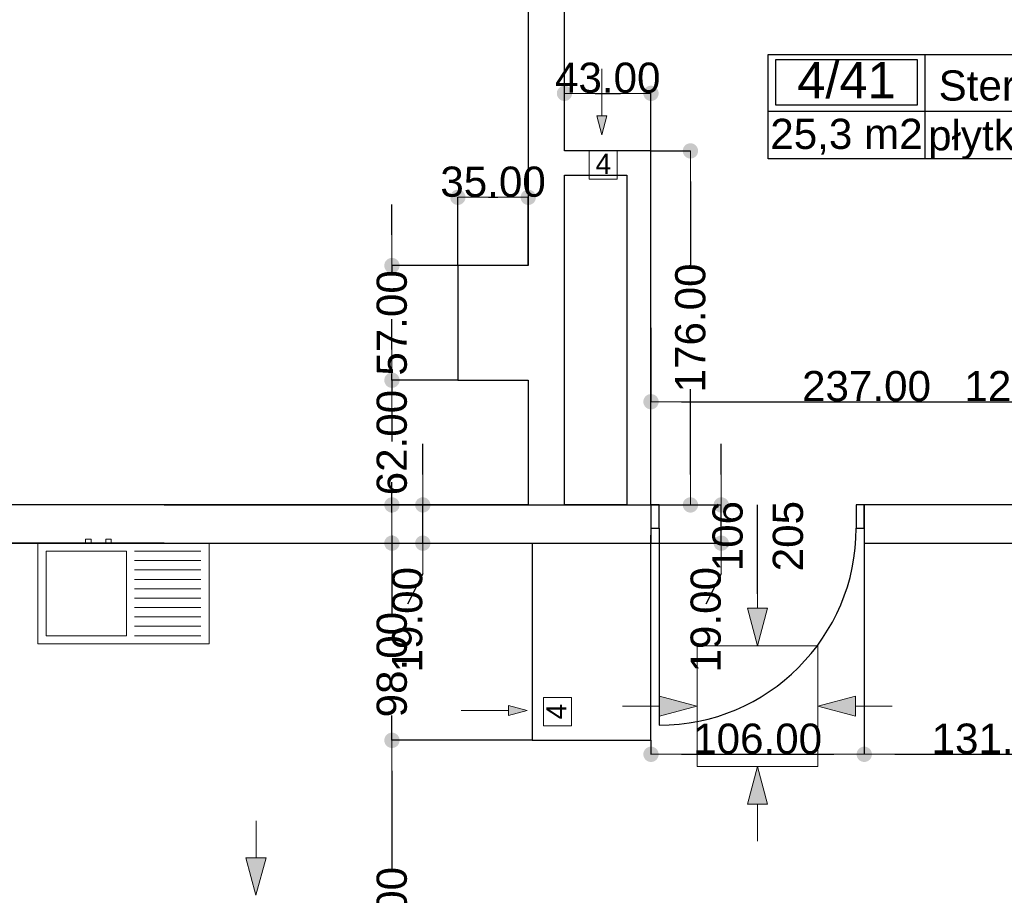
# Model space of a CAD drawing. Header units: millimetres. Extents: x -175445 to -20415, y -559200 to 231527.
# Tile 90 of 256: x -121326 to -116432, y -177681 to -173328. Entities that reach past the tile are written whole.
import ezdxf
from ezdxf.enums import TextEntityAlignment as Align

# ---------------------------------------------------------------- set-up
doc = ezdxf.new("R2010")
doc.units = ezdxf.units.MM
doc.header["$MEASUREMENT"] = 0
for name, color, linetype in [('Drzwi', 7, 'Continuous'), ('Linia', 7, 'Continuous'), ('Obiekt', 7, 'Continuous'), ('Strefa', 9, 'Continuous'), ('Słup', 7, 'Continuous'), ('Tekst', 7, 'Continuous'), ('Wymiary', 9, 'Continuous'), ('Ściana', 7, 'Continuous')]:
    doc.layers.add(name, color=color, linetype=linetype)
doc.styles.add('Arial', font='txt')
doc.dimstyles.new('GENERATED_STYLE__1', dxfattribs={"dimtxt": 150, "dimasz": 152, "dimexe": 0.18, "dimexo": 0, "dimgap": 0.09, "dimtad": 1, "dimtih": 1, "dimtoh": 1, "dimlfac": 0.1, "dimzin": 0, "dimdsep": 46, "dimtxsty": 'Arial', "dimblk": 'ARROWHEAD_11', "dimblk1": 'ARROWHEAD_11', "dimblk2": 'ARROWHEAD_11', "dimcen": 0.09, "dimclrd": 256, "dimclre": 256, "dimclrt": 256, "dimazin": 0, "dimtfac": 1, "dimtdec": 4, "dimtmove": 0, "dimatfit": 3, "dimfxl": 1, "dimtolj": 1, "dimtzin": 0, "dimarcsym": 0})
doc.dimstyles.new('GENERATED_STYLE__2', dxfattribs={"dimtxt": 150, "dimasz": 152, "dimexe": 0.18, "dimexo": 0, "dimgap": 0.09, "dimtad": 1, "dimlfac": 0.1, "dimzin": 0, "dimdsep": 46, "dimtxsty": 'Arial', "dimblk": 'ARROWHEAD_11', "dimblk1": 'ARROWHEAD_11', "dimblk2": 'ARROWHEAD_11', "dimcen": 0.09, "dimclrd": 256, "dimclre": 256, "dimclrt": 256, "dimazin": 0, "dimtfac": 1, "dimtdec": 4, "dimtmove": 0, "dimatfit": 3, "dimfxl": 1, "dimtolj": 1, "dimtzin": 0, "dimarcsym": 0})

# ---------------------------------------------------------------- blocks, each defined once
blk = doc.blocks.new('Sterylizacja_4_41_41', base_point=(-116826.9, 21586.1))
at = {"layer": 'Strefa'}
for p, q in [((-117605.9, 21869), (-115618.7, 21869)), ((-117605.9, 21350.4), (-117605.9, 21869)), ((-117567, 21843.1), (-116865.8, 21843.1)), ((-117567, 21616.8), (-117567, 21843.1)), ((-116865.8, 21843.1), (-116865.8, 21616.8)), ((-116826.9, 21869), (-116826.9, 21350.4)), ((-115618.7, 21869), (-115618.7, 21350.4)), ((-117605.9, 21586.1), (-115618.7, 21586.1)), ((-116865.8, 21616.8), (-117567, 21616.8)), ((-115618.7, 21350.4), (-117605.9, 21350.4))]:
    blk.add_line(p, q, dxfattribs=at)
at = {"layer": 'Strefa', "style": 'Arial'}
for tag, height, p in [('ROOM_NUMBER', 180, (-117216.4, 21741.1)), ('ROOM_NAME', 150, (-116222.8, 21714.5)), ('ROOM_CALC_AREA', 150, (-117216.4, 21474.1)), ('floor_f', 150, (-116222.8, 21467))]:
    blk.add_attdef(tag, text='', height=height, dxfattribs=at).set_placement(p, align=Align.MIDDLE_CENTER)
blk = doc.blocks.new('ARROWHEAD_11')
at = {"color": 0, "linetype": 'Continuous', "lineweight": 0}
blk.add_line((0, 0), (-1, 0), dxfattribs=at)
at = {"color": 0, "linetype": 'Continuous', "lineweight": 0, "const_width": 0.25, "flags": 128}
blk.add_lwpolyline([(-0.125, 0, 1), (0.125, 0, 1)], format="xyb", close=True, dxfattribs=at)
blk = doc.blocks.new('*D1526')
at = {"layer": 'Defpoints', "color": 0}
for p in [(-117128, -175930.6), (-118188, -176910.6), (-117128, -176980.2)]:
    blk.add_point(p, dxfattribs=at)
at = {"layer": 'Wymiary', "lineweight": -2}
for p, q in [((-117128, -175930.6), (-117128, -176980.4)), ((-118188, -176910.6), (-118188, -176980.4)), ((-118036, -176980.2), (-117280, -176980.2))]:
    blk.add_line(p, q, dxfattribs=at)
at = {"layer": 'Wymiary', "lineweight": -2, "xscale": 152, "yscale": 152, "zscale": 152, "rotation": 180}
blk.add_blockref('ARROWHEAD_11', (-118188, -176980.2), dxfattribs=at)
at = {"layer": 'Wymiary', "lineweight": -2, "xscale": 152, "yscale": 152, "zscale": 152}
blk.add_blockref('ARROWHEAD_11', (-117128, -176980.2), dxfattribs=at)
at = {"layer": 'Wymiary', "lineweight": 13, "insert": (-117658, -176903.6), "char_height": 150, "attachment_point": 5, "style": 'Arial'}
blk.add_mtext('\\A1;106.00', dxfattribs=at)
blk = doc.blocks.new('*D1527')
at = {"layer": 'Defpoints', "color": 0}
for p in [(-117128, -175930.6), (-115818, -175930.6), (-115818, -176980.2)]:
    blk.add_point(p, dxfattribs=at)
at = {"layer": 'Wymiary', "lineweight": -2}
for p, q in [((-117128, -175930.6), (-117128, -176980.4)), ((-115818, -175930.6), (-115818, -176980.4)), ((-116976, -176980.2), (-115970, -176980.2))]:
    blk.add_line(p, q, dxfattribs=at)
at = {"layer": 'Wymiary', "lineweight": -2, "xscale": 152, "yscale": 152, "zscale": 152, "rotation": 180}
blk.add_blockref('ARROWHEAD_11', (-117128, -176980.2), dxfattribs=at)
at = {"layer": 'Wymiary', "lineweight": -2, "xscale": 152, "yscale": 152, "zscale": 152}
blk.add_blockref('ARROWHEAD_11', (-115818, -176980.2), dxfattribs=at)
at = {"layer": 'Wymiary', "lineweight": 13, "insert": (-116473, -176903.5), "char_height": 150, "attachment_point": 5, "style": 'Arial'}
blk.add_mtext('\\A1;131.00', dxfattribs=at)
blk = doc.blocks.new('*D1539')
at = {"layer": 'Defpoints', "color": 0}
for p in [(-118188, -174860.6), (-115818, -175227.4), (-115818, -175745.6)]:
    blk.add_point(p, dxfattribs=at)
at = {"layer": 'Wymiary', "lineweight": -2}
for p, q in [((-118188, -174860.6), (-118188, -175227.6)), ((-118036, -175227.4), (-115970, -175227.4)), ((-115818, -175745.6), (-115818, -175227.2))]:
    blk.add_line(p, q, dxfattribs=at)
at = {"layer": 'Wymiary', "lineweight": -2, "xscale": 152, "yscale": 152, "zscale": 152, "rotation": 180}
blk.add_blockref('ARROWHEAD_11', (-118188, -175227.4), dxfattribs=at)
at = {"layer": 'Wymiary', "lineweight": -2, "xscale": 152, "yscale": 152, "zscale": 152}
blk.add_blockref('ARROWHEAD_11', (-115818, -175227.4), dxfattribs=at)
at = {"layer": 'Wymiary', "lineweight": 13, "insert": (-117116.8, -175150.7), "char_height": 150, "attachment_point": 5, "style": 'Arial'}
blk.add_mtext('\\A1;237.00', dxfattribs=at)
blk = doc.blocks.new('*D1540')
at = {"layer": 'Defpoints', "color": 0}
for p in [(-115698, -175227.4), (-115818, -175745.6), (-115698, -175745.6)]:
    blk.add_point(p, dxfattribs=at)
at = {"layer": 'Wymiary', "lineweight": -2}
for p, q in [((-116613.7, -175227.4), (-116122, -175227.4)), ((-116122, -175227.4), (-115970, -175227.4)), ((-115818, -175745.6), (-115818, -175227.2)), ((-115818, -175227.4), (-115698, -175227.4)), ((-115698, -175745.6), (-115698, -175227.2)), ((-115546, -175227.4), (-115394, -175227.4))]:
    blk.add_line(p, q, dxfattribs=at)
at = {"layer": 'Wymiary', "lineweight": -2, "xscale": 152, "yscale": 152, "zscale": 152}
blk.add_blockref('ARROWHEAD_11', (-115818, -175227.4), dxfattribs=at)
at = {"layer": 'Wymiary', "lineweight": -2, "xscale": 152, "yscale": 152, "zscale": 152, "rotation": 180}
blk.add_blockref('ARROWHEAD_11', (-115698, -175227.4), dxfattribs=at)
at = {"layer": 'Wymiary', "lineweight": 13, "insert": (-116367.9, -175150.7), "char_height": 150, "attachment_point": 5, "style": 'Arial'}
blk.add_mtext('\\A1;12.00', dxfattribs=at)
blk = doc.blocks.new('*D1589')
at = {"layer": 'Defpoints', "color": 0}
for p in [(-124946.7, -175930.6), (-120608, -175930.6), (-123328, -178970.6)]:
    blk.add_point(p, dxfattribs=at)
at = {"layer": 'Wymiary', "lineweight": -2}
for p, q in [((-120608, -175930.6), (-124946.9, -175930.6)), ((-124946.7, -176082.6), (-124946.7, -177253.3)), ((-124946.7, -178818.6), (-124946.7, -177875.6)), ((-123328, -178970.6), (-124946.9, -178970.6))]:
    blk.add_line(p, q, dxfattribs=at)
at = {"layer": 'Wymiary', "lineweight": -2, "xscale": 152, "yscale": 152, "zscale": 152}
for p, rotation in [((-124946.7, -175930.6), 90), ((-124946.7, -178970.6), 270)]:
    blk.add_blockref('ARROWHEAD_11', p, dxfattribs=dict(at, rotation=rotation))
at = {"layer": 'Wymiary', "lineweight": 13, "insert": (-124946.7, -177564.5), "char_height": 150, "attachment_point": 5, "rotation": 90, "style": 'Arial'}
blk.add_mtext('\\A1;304.00', dxfattribs=at)
blk = doc.blocks.new('*D1590')
at = {"layer": 'Defpoints', "color": 0}
for p in [(-124793.4, -175740.6), (-120608, -175740.6), (-120608, -175930.6)]:
    blk.add_point(p, dxfattribs=at)
at = {"layer": 'Wymiary', "lineweight": -2}
for p, q in [((-124793.4, -175588.6), (-124793.4, -175436.6)), ((-120608, -175740.6), (-124793.5, -175740.6)), ((-124793.4, -175930.6), (-124793.4, -175740.6)), ((-120608, -175930.6), (-124793.5, -175930.6)), ((-124793.4, -176082.6), (-124870, -176234.6))]:
    blk.add_line(p, q, dxfattribs=at)
at = {"layer": 'Wymiary', "lineweight": -2, "xscale": 152, "yscale": 152, "zscale": 152}
for p, rotation in [((-124793.4, -175740.6), 270), ((-124793.4, -175930.6), 90)]:
    blk.add_blockref('ARROWHEAD_11', p, dxfattribs=dict(at, rotation=rotation))
at = {"layer": 'Wymiary', "lineweight": 13, "insert": (-124870, -176311.3), "char_height": 150, "attachment_point": 5, "rotation": 90, "style": 'Arial'}
blk.add_mtext('\\A1;19.00', dxfattribs=at)
blk = doc.blocks.new('*D1591')
at = {"layer": 'Defpoints', "color": 0}
for p in [(-125358, -169160.6), (-124946.7, -169160.6), (-120608, -175740.6)]:
    blk.add_point(p, dxfattribs=at)
at = {"layer": 'Wymiary', "lineweight": -2}
for p, q in [((-125358, -169160.6), (-124946.5, -169160.6)), ((-124946.7, -169312.6), (-124946.7, -172252.9)), ((-124946.7, -175588.6), (-124946.7, -172876.1)), ((-120608, -175740.6), (-124946.9, -175740.6))]:
    blk.add_line(p, q, dxfattribs=at)
at = {"layer": 'Wymiary', "lineweight": -2, "xscale": 152, "yscale": 152, "zscale": 152}
for p, rotation in [((-124946.7, -169160.6), 90), ((-124946.7, -175740.6), 270)]:
    blk.add_blockref('ARROWHEAD_11', p, dxfattribs=dict(at, rotation=rotation))
at = {"layer": 'Wymiary', "lineweight": 13, "insert": (-124946.7, -172564.5), "char_height": 150, "attachment_point": 5, "rotation": 90, "style": 'Arial'}
blk.add_mtext('\\A1;658.00', dxfattribs=at)
blk = doc.blocks.new('*D1596')
at = {"layer": 'Defpoints', "color": 0}
for p in [(-118798, -174211.3), (-119148, -174550.6), (-118798, -174550.6)]:
    blk.add_point(p, dxfattribs=at)
at = {"layer": 'Wymiary', "lineweight": -2}
for p, q in [((-119148, -174550.6), (-119148, -174211.1)), ((-118996, -174211.3), (-118950, -174211.3)), ((-118798, -174550.6), (-118798, -174211.1))]:
    blk.add_line(p, q, dxfattribs=at)
at = {"layer": 'Wymiary', "lineweight": -2, "xscale": 152, "yscale": 152, "zscale": 152, "rotation": 180}
blk.add_blockref('ARROWHEAD_11', (-119148, -174211.3), dxfattribs=at)
at = {"layer": 'Wymiary', "lineweight": -2, "xscale": 152, "yscale": 152, "zscale": 152}
blk.add_blockref('ARROWHEAD_11', (-118798, -174211.3), dxfattribs=at)
at = {"layer": 'Wymiary', "lineweight": 13, "insert": (-118973, -174134.6), "char_height": 150, "attachment_point": 5, "style": 'Arial'}
blk.add_mtext('\\A1;35.00', dxfattribs=at)
blk = doc.blocks.new('*D1597')
at = {"layer": 'Defpoints', "color": 0}
for p in [(-118188, -173694.5), (-118618, -173980.6), (-118188, -173980.6)]:
    blk.add_point(p, dxfattribs=at)
at = {"layer": 'Wymiary', "lineweight": -2}
for p, q in [((-118618, -173980.6), (-118618, -173694.3)), ((-118466, -173694.5), (-118340, -173694.5)), ((-118188, -173980.6), (-118188, -173694.3))]:
    blk.add_line(p, q, dxfattribs=at)
at = {"layer": 'Wymiary', "lineweight": -2, "xscale": 152, "yscale": 152, "zscale": 152, "rotation": 180}
blk.add_blockref('ARROWHEAD_11', (-118618, -173694.5), dxfattribs=at)
at = {"layer": 'Wymiary', "lineweight": -2, "xscale": 152, "yscale": 152, "zscale": 152}
blk.add_blockref('ARROWHEAD_11', (-118188, -173694.5), dxfattribs=at)
at = {"layer": 'Wymiary', "lineweight": 13, "insert": (-118403, -173617.7), "char_height": 150, "attachment_point": 5, "style": 'Arial'}
blk.add_mtext('\\A1;43.00', dxfattribs=at)
blk = doc.blocks.new('*D1598')
at = {"layer": 'Defpoints', "color": 0}
for p in [(-120608, -175740.6), (-117838.7, -175740.6), (-120608, -175930.6)]:
    blk.add_point(p, dxfattribs=at)
at = {"layer": 'Wymiary', "lineweight": -2}
for p, q in [((-117838.7, -175588.6), (-117838.7, -175436.6)), ((-120608, -175740.6), (-117838.5, -175740.6)), ((-117838.7, -175930.6), (-117838.7, -175740.6)), ((-120608, -175930.6), (-117838.5, -175930.6)), ((-117838.7, -176082.6), (-117915.4, -176234.6))]:
    blk.add_line(p, q, dxfattribs=at)
at = {"layer": 'Wymiary', "lineweight": -2, "xscale": 152, "yscale": 152, "zscale": 152}
for p, rotation in [((-117838.7, -175740.6), 270), ((-117838.7, -175930.6), 90)]:
    blk.add_blockref('ARROWHEAD_11', p, dxfattribs=dict(at, rotation=rotation))
at = {"layer": 'Wymiary', "lineweight": 13, "insert": (-117915.4, -176311.3), "char_height": 150, "attachment_point": 5, "rotation": 90, "style": 'Arial'}
blk.add_mtext('\\A1;19.00', dxfattribs=at)
blk = doc.blocks.new('*D1599')
at = {"layer": 'Defpoints', "color": 0}
for p in [(-118188, -173980.6), (-117992, -173980.6), (-120608, -175740.6)]:
    blk.add_point(p, dxfattribs=at)
at = {"layer": 'Wymiary', "lineweight": -2}
for p, q in [((-118188, -173980.6), (-117991.9, -173980.6)), ((-117992, -174132.6), (-117992, -174556.5)), ((-117992, -175588.6), (-117992, -175164.8)), ((-120608, -175740.6), (-117991.9, -175740.6))]:
    blk.add_line(p, q, dxfattribs=at)
at = {"layer": 'Wymiary', "lineweight": -2, "xscale": 152, "yscale": 152, "zscale": 152}
for p, rotation in [((-117992, -173980.6), 90), ((-117992, -175740.6), 270)]:
    blk.add_blockref('ARROWHEAD_11', p, dxfattribs=dict(at, rotation=rotation))
at = {"layer": 'Wymiary', "lineweight": 13, "insert": (-117992, -174860.6), "char_height": 150, "attachment_point": 5, "rotation": 90, "style": 'Arial'}
blk.add_mtext('\\A1;176.00', dxfattribs=at)
blk = doc.blocks.new('*D1660')
at = {"layer": 'Defpoints', "color": 0}
for p in [(-119475.6, -176910.6), (-118778, -176910.6), (-118708, -178810.6)]:
    blk.add_point(p, dxfattribs=at)
at = {"layer": 'Wymiary', "lineweight": -2}
for p, q in [((-118778, -176910.6), (-119475.8, -176910.6)), ((-119475.6, -177062.6), (-119475.6, -177556.5)), ((-119475.6, -178658.6), (-119475.6, -178164.8)), ((-118708, -178810.6), (-119475.8, -178810.6))]:
    blk.add_line(p, q, dxfattribs=at)
at = {"layer": 'Wymiary', "lineweight": -2, "xscale": 152, "yscale": 152, "zscale": 152}
for p, rotation in [((-119475.6, -176910.6), 90), ((-119475.6, -178810.6), 270)]:
    blk.add_blockref('ARROWHEAD_11', p, dxfattribs=dict(at, rotation=rotation))
at = {"layer": 'Wymiary', "lineweight": 13, "insert": (-119475.6, -177860.6), "char_height": 150, "attachment_point": 5, "rotation": 90, "style": 'Arial'}
blk.add_mtext('\\A1;190.00', dxfattribs=at)
blk = doc.blocks.new('*D1661')
at = {"layer": 'Defpoints', "color": 0}
for p in [(-120608, -175930.6), (-119475.6, -175930.6), (-118778, -176910.6)]:
    blk.add_point(p, dxfattribs=at)
at = {"layer": 'Wymiary', "lineweight": -2}
for p, q in [((-119475.6, -175778.6), (-119475.6, -175626.6)), ((-120608, -175930.6), (-119475.4, -175930.6)), ((-119475.6, -175930.6), (-119475.6, -176281.5)), ((-119475.6, -176910.6), (-119475.6, -176787.4)), ((-118778, -176910.6), (-119475.8, -176910.6)), ((-119475.6, -177062.6), (-119475.6, -177214.6))]:
    blk.add_line(p, q, dxfattribs=at)
at = {"layer": 'Wymiary', "lineweight": -2, "xscale": 152, "yscale": 152, "zscale": 152}
for p, rotation in [((-119475.6, -175930.6), 270), ((-119475.6, -176910.6), 90)]:
    blk.add_blockref('ARROWHEAD_11', p, dxfattribs=dict(at, rotation=rotation))
at = {"layer": 'Wymiary', "lineweight": 13, "insert": (-119475.6, -176534.5), "char_height": 150, "attachment_point": 5, "rotation": 90, "style": 'Arial'}
blk.add_mtext('\\A1;98.00', dxfattribs=at)
blk = doc.blocks.new('*D1662')
at = {"layer": 'Defpoints', "color": 0}
for p in [(-120608, -175740.6), (-119322.2, -175740.6), (-120608, -175930.6)]:
    blk.add_point(p, dxfattribs=at)
at = {"layer": 'Wymiary', "lineweight": -2}
for p, q in [((-119322.2, -175588.6), (-119322.2, -175436.6)), ((-120608, -175740.6), (-119322, -175740.6)), ((-119322.2, -175930.6), (-119322.2, -175740.6)), ((-120608, -175930.6), (-119322, -175930.6)), ((-119322.2, -176082.6), (-119398.9, -176234.6))]:
    blk.add_line(p, q, dxfattribs=at)
at = {"layer": 'Wymiary', "lineweight": -2, "xscale": 152, "yscale": 152, "zscale": 152}
for p, rotation in [((-119322.2, -175740.6), 270), ((-119322.2, -175930.6), 90)]:
    blk.add_blockref('ARROWHEAD_11', p, dxfattribs=dict(at, rotation=rotation))
at = {"layer": 'Wymiary', "lineweight": 13, "insert": (-119398.9, -176311.3), "char_height": 150, "attachment_point": 5, "rotation": 90, "style": 'Arial'}
blk.add_mtext('\\A1;19.00', dxfattribs=at)
blk = doc.blocks.new('*D1663')
at = {"layer": 'Defpoints', "color": 0}
for p in [(-119475.6, -175120.6), (-119148, -175120.6), (-120608, -175740.6)]:
    blk.add_point(p, dxfattribs=at)
at = {"layer": 'Wymiary', "lineweight": -2}
for p, q in [((-119475.6, -174968.6), (-119475.6, -174816.6)), ((-119148, -175120.6), (-119475.8, -175120.6)), ((-119475.6, -175120.6), (-119475.6, -175177.3)), ((-119475.6, -175740.6), (-119475.6, -175684)), ((-120608, -175740.6), (-119475.4, -175740.6)), ((-119475.6, -175892.6), (-119475.6, -176044.6))]:
    blk.add_line(p, q, dxfattribs=at)
at = {"layer": 'Wymiary', "lineweight": -2, "xscale": 152, "yscale": 152, "zscale": 152}
for p, rotation in [((-119475.6, -175120.6), 270), ((-119475.6, -175740.6), 90)]:
    blk.add_blockref('ARROWHEAD_11', p, dxfattribs=dict(at, rotation=rotation))
at = {"layer": 'Wymiary', "lineweight": 13, "insert": (-119475.6, -175430.6), "char_height": 150, "attachment_point": 5, "rotation": 90, "style": 'Arial'}
blk.add_mtext('\\A1;62.00', dxfattribs=at)
blk = doc.blocks.new('*D1664')
at = {"layer": 'Defpoints', "color": 0}
for p in [(-119475.6, -174550.6), (-119148, -174550.6), (-119148, -175120.6)]:
    blk.add_point(p, dxfattribs=at)
at = {"layer": 'Wymiary', "lineweight": -2}
for p, q in [((-119475.6, -174398.6), (-119475.6, -174246.6)), ((-119148, -174550.6), (-119475.8, -174550.6)), ((-119475.6, -174550.6), (-119475.6, -174582.7)), ((-119475.6, -175120.6), (-119475.6, -175088.6)), ((-119148, -175120.6), (-119475.8, -175120.6)), ((-119475.6, -175272.6), (-119475.6, -175424.6))]:
    blk.add_line(p, q, dxfattribs=at)
at = {"layer": 'Wymiary', "lineweight": -2, "xscale": 152, "yscale": 152, "zscale": 152}
for p, rotation in [((-119475.6, -174550.6), 270), ((-119475.6, -175120.6), 90)]:
    blk.add_blockref('ARROWHEAD_11', p, dxfattribs=dict(at, rotation=rotation))
at = {"layer": 'Wymiary', "lineweight": 13, "insert": (-119475.6, -174835.6), "char_height": 150, "attachment_point": 5, "rotation": 90, "style": 'Arial'}
blk.add_mtext('\\A1;57.00', dxfattribs=at)
blk = doc.blocks.new('*D1735')
at = {"layer": 'Defpoints', "color": 0}
for p in [(-67558, -174460.7), (-67558, -180112.2), (-140258, -180730.6)]:
    blk.add_point(p, dxfattribs=at)
at = {"layer": 'Wymiary', "lineweight": -2}
for p, q in [((-67558, -174460.7), (-67558, -180112.4)), ((-140258, -180730.6), (-140258, -180112)), ((-140106, -180112.2), (-67710, -180112.2))]:
    blk.add_line(p, q, dxfattribs=at)
at = {"layer": 'Wymiary', "lineweight": -2, "xscale": 152, "yscale": 152, "zscale": 152, "rotation": 180}
blk.add_blockref('ARROWHEAD_11', (-140258, -180112.2), dxfattribs=at)
at = {"layer": 'Wymiary', "lineweight": -2, "xscale": 152, "yscale": 152, "zscale": 152}
blk.add_blockref('ARROWHEAD_11', (-67558, -180112.2), dxfattribs=at)
at = {"layer": 'Wymiary', "lineweight": 13, "insert": (-103908, -180035.5), "char_height": 150, "attachment_point": 5, "style": 'Arial'}
blk.add_mtext('\\A1;7270.01', dxfattribs=at)

msp = doc.modelspace()

# ---------------------------------------------------------------- hatches: boundary and pattern name
at = {"layer": 'Linia', "linetype": 'Continuous', "lineweight": 13}
for points in [[(-118432.421, -173900.001), (-118407.421, -173806.7), (-118457.421, -173806.7)], [(-117658.513, -176440.837), (-117608.264, -176254.301), (-117708.264, -176254.168)], [(-117959.713, -176740.836), (-118146.316, -176690.836), (-118146.316, -176790.836)], [(-117358.913, -176740.836), (-117172.311, -176790.836), (-117172.311, -176690.836)], [(-118803.269, -176761.946), (-118896.57, -176736.946), (-118896.57, -176786.946)], [(-117658.513, -177040.836), (-117708.264, -177227.505), (-117608.264, -177227.372)], [(-120151.507, -177680.945), (-120101.258, -177494.409), (-120201.258, -177494.276)]]:
    msp.add_hatch(color=253, dxfattribs=at).paths.add_polyline_path(points)

# ---------------------------------------------------------------- linework, layer by layer
at = {"layer": 'Drzwi', "color": 253}
for p, q in [((-118148.019, -175740.636), (-118188.019, -175740.636)), ((-118188.019, -175740.636), (-118188.019, -175855.636)), ((-118188.019, -175740.636), (-118188.019, -175855.636)), ((-118148.019, -175855.636), (-118148.019, -175740.636)), ((-117128.019, -175740.636), (-117168.019, -175740.636)), ((-117168.019, -175740.636), (-117168.019, -175855.636)), ((-117128.019, -175855.636), (-117128.019, -175740.636)), ((-117128.019, -175740.636), (-117128.019, -175855.636)), ((-118188.019, -175855.636), (-118148.019, -175855.636)), ((-118148.019, -175855.636), (-118148.019, -176835.636)), ((-117168.019, -175855.636), (-117128.019, -175855.636))]:
    msp.add_line(p, q, dxfattribs=at)
msp.add_arc((-118148.019, -175855.636), 980, 270, 0, dxfattribs=at)
at = {"layer": 'Linia', "color": 253, "lineweight": 13}
for p, q in [((-118432.421, -173572.309), (-118432.421, -173806.7)), ((-118432.421, -173900.001), (-118457.421, -173806.7)), ((-118457.421, -173806.7), (-118407.421, -173806.7)), ((-118432.421, -173900.001), (-118407.421, -173806.7)), ((-118495.754, -174120.636), (-118495.754, -173980.636)), ((-118495.754, -173980.636), (-118355.754, -173980.636)), ((-118355.754, -173980.636), (-118355.754, -174120.636)), ((-118355.754, -174120.636), (-118495.754, -174120.636)), ((-117658.019, -176070.462), (-117658.264, -176254.234)), ((-117658.513, -176440.837), (-117708.264, -176254.168)), ((-117708.264, -176254.168), (-117608.264, -176254.301)), ((-117658.513, -176440.837), (-117608.264, -176254.301)), ((-117358.913, -176441.236), (-117958.913, -176441.236)), ((-117958.913, -176441.236), (-117958.913, -177040.436)), ((-117358.913, -177040.436), (-117358.913, -176441.236)), ((-118582.634, -176698.613), (-118722.634, -176698.613)), ((-118722.634, -176698.613), (-118722.634, -176838.613)), ((-118582.634, -176838.613), (-118582.634, -176698.613)), ((-117959.713, -176740.836), (-118146.316, -176690.836)), ((-118146.316, -176790.836), (-118146.316, -176690.836)), ((-117358.913, -176740.836), (-117172.311, -176690.836)), ((-117172.311, -176690.836), (-117172.311, -176790.836)), ((-119130.961, -176761.946), (-118896.57, -176761.946)), ((-118803.269, -176761.946), (-118896.57, -176736.946)), ((-118896.57, -176786.946), (-118896.57, -176736.946)), ((-118803.269, -176761.946), (-118896.57, -176786.946)), ((-118330.088, -176740.836), (-118146.316, -176740.836)), ((-117959.713, -176740.836), (-118146.316, -176790.836)), ((-117358.913, -176740.836), (-117172.311, -176790.836)), ((-116988.538, -176740.836), (-117172.311, -176740.836)), ((-118722.634, -176838.613), (-118582.634, -176838.613)), ((-117958.913, -177041.236), (-117358.913, -177041.236)), ((-117658.513, -177040.836), (-117708.264, -177227.505)), ((-117658.513, -177040.836), (-117608.264, -177227.372)), ((-117608.264, -177227.372), (-117708.264, -177227.505)), ((-117658.019, -177411.211), (-117658.264, -177227.438)), ((-120151.013, -177310.57), (-120151.258, -177494.342)), ((-120151.507, -177680.945), (-120201.258, -177494.276)), ((-120201.258, -177494.276), (-120101.258, -177494.409)), ((-120151.507, -177680.945), (-120101.258, -177494.409))]:
    msp.add_line(p, q, dxfattribs=at)
at = {"layer": 'Obiekt', "color": 253}
msp.add_line((-117658.019, -176182.014), (-117658.019, -175740.636), dxfattribs=at)
at = {"layer": 'Obiekt', "color": 253, "lineweight": 5}
for p, q in [((-121234.862, -175930.636), (-121234.862, -176430.636)), ((-120809.862, -175930.636), (-121234.862, -175930.636)), ((-120971.362, -175910.636), (-120998.362, -175910.636)), ((-120998.362, -175910.636), (-120998.362, -175930.636)), ((-120998.362, -175930.636), (-120971.362, -175930.636)), ((-120971.362, -175930.636), (-120971.362, -175910.636)), ((-120871.362, -175910.636), (-120898.362, -175910.636)), ((-120898.362, -175910.636), (-120898.362, -175930.636)), ((-120898.362, -175930.636), (-120871.362, -175930.636)), ((-120871.362, -175930.636), (-120871.362, -175910.636)), ((-120384.862, -175930.636), (-120809.862, -175930.636)), ((-120384.862, -176430.636), (-120384.862, -175930.636)), ((-121194.862, -175970.636), (-121194.862, -176390.636)), ((-120994.862, -175970.636), (-121194.862, -175970.636)), ((-120794.862, -175970.636), (-120994.862, -175970.636)), ((-120794.862, -176390.636), (-120794.862, -175970.636)), ((-120754.862, -175970.636), (-120424.862, -175970.636)), ((-120754.862, -176017.302), (-120424.862, -176017.302)), ((-120754.862, -176063.969), (-120424.862, -176063.969)), ((-120754.862, -176110.636), (-120424.862, -176110.636)), ((-120754.862, -176157.302), (-120424.862, -176157.302)), ((-120754.862, -176203.969), (-120424.862, -176203.969)), ((-120754.862, -176250.636), (-120424.862, -176250.636)), ((-120754.862, -176297.302), (-120424.862, -176297.302)), ((-120754.862, -176343.969), (-120424.862, -176343.969)), ((-121194.862, -176390.636), (-120794.862, -176390.636)), ((-120754.862, -176390.636), (-120424.862, -176390.636)), ((-121234.862, -176430.636), (-120384.862, -176430.636))]:
    msp.add_line(p, q, dxfattribs=at)
at = {"layer": 'Słup', "color": 253}
for p, q in [((-118798.019, -174550.636), (-119148.019, -174550.636)), ((-119148.019, -174550.636), (-119148.019, -175120.636)), ((-119148.019, -175120.636), (-118798.019, -175120.636)), ((-118778.019, -175930.636), (-118778.019, -176910.636)), ((-118188.019, -175930.636), (-118188.019, -175890.636)), ((-118188.019, -176910.636), (-118188.019, -175930.636)), ((-118778.019, -176910.636), (-118188.019, -176910.636))]:
    msp.add_line(p, q, dxfattribs=at)
at = {"layer": 'Ściana', "color": 253}
for p, q in [((-118188.019, -175740.636), (-118188.019, -175855.636)), ((-117128.019, -175740.636), (-117128.019, -175855.636)), ((-118188.019, -175855.636), (-118188.019, -175930.636)), ((-117128.019, -175855.636), (-117128.019, -175930.636))]:
    msp.add_line(p, q, dxfattribs=at)
at = {"layer": 'Ściana', "color": 253, "flags": 128}
for points in [[(-118618.019, -173980.636), (-118618.019, -171140.636)], [(-118798.019, -171200.636), (-118798.019, -174550.636)], [(-118188.019, -173980.636), (-118618.019, -173980.636)], [(-118188.019, -175740.636), (-118188.019, -173980.636)], [(-118618.019, -175740.636), (-118618.019, -174100.636)], [(-118618.019, -174100.636), (-118308.019, -174100.636)], [(-118308.019, -174100.636), (-118308.019, -175740.636)], [(-118798.019, -175120.636), (-118798.019, -175740.636)], [(-118798.019, -175740.636), (-124078.019, -175740.636)], [(-118308.019, -175740.636), (-118618.019, -175740.636)], [(-115818.019, -175740.636), (-117128.019, -175740.636)], [(-123138.019, -175930.636), (-118778.019, -175930.636)], [(-117128.019, -175930.636), (-115818.019, -175930.636)]]:
    msp.add_lwpolyline(points, dxfattribs=at)

# ---------------------------------------------------------------- block references
at = {"layer": 'Strefa', "color": 253}
ref = msp.add_blockref('Sterylizacja_4_41_41', (-116826.894, -173783.816), dxfattribs=at)
ref.add_attrib('ROOM_NAME', 'Sterylizacja', dxfattribs={"color": 7, "height": 150, "style": 'Arial'}).set_placement((-116222.81, -173655.416), align=Align.MIDDLE_CENTER)
ref.add_attrib('ROOM_NUMBER', '4/41', dxfattribs={"color": 7, "height": 180, "style": 'Arial'}).set_placement((-117216.414, -173628.869), align=Align.MIDDLE_CENTER)
ref.add_attrib('ROOM_CALC_AREA', '25,3 m2', dxfattribs={"color": 7, "height": 150, "style": 'Arial'}).set_placement((-117216.414, -173895.871), align=Align.MIDDLE_CENTER)
ref.add_attrib('floor_f', 'płytki ceram.', dxfattribs={"color": 7, "height": 150, "style": 'Arial'}).set_placement((-116222.81, -173902.916), align=Align.MIDDLE_CENTER)

# ---------------------------------------------------------------- texts
at = {"layer": 'Obiekt', "color": 253, "char_height": 150, "attachment_point": 7, "rotation": 90, "style": 'Arial'}
for s, insert in [('\\A1;{\\fArial|b0|i0|c238|p38;106}', (-117730.55, -176070.462)), ('\\A1;{\\fArial|b0|i0|c238|p38;205}', (-117430.55, -176070.462))]:
    msp.add_mtext(s, dxfattribs=dict(at, insert=insert))
at = {"layer": 'Tekst', "color": 253, "lineweight": 13, "insert": (-118463.697, -174044.921), "char_height": 100, "attachment_point": 4, "style": 'Arial'}
msp.add_mtext('\\A1;{\\fArial|b0|i0|c238|p38;4}', dxfattribs=at)
at = {"layer": 'Tekst', "color": 253, "lineweight": 13, "insert": (-118658.348, -176806.556), "char_height": 100, "attachment_point": 4, "rotation": 90, "style": 'Arial'}
msp.add_mtext('\\A1;{\\fArial|b0|i0|c238|p38;4}', dxfattribs=at)

# ---------------------------------------------------------------- dimensions: what is measured, and where the dimension line sits
at = {"layer": 'Wymiary', "color": 8, "lineweight": 13}
for base, p1, p2, picture, middle in [((-124946.721, -169160.636), (-120608.019, -175740.636), (-125358.019, -169160.636), '*D1591', (-124946.721, -172564.465)), ((-117992.033, -173980.636), (-120608.019, -175740.636), (-118188.019, -173980.636), '*D1599', (-117992.033, -174860.636)), ((-119475.571, -174550.636), (-119148.019, -175120.636), (-119148.019, -174550.636), '*D1664', (-119475.571, -174835.636)), ((-119475.571, -175120.636), (-120608.019, -175740.636), (-119148.019, -175120.636), '*D1663', (-119475.571, -175430.636)), ((-124793.369, -175740.636), (-120608.019, -175930.636), (-120608.019, -175740.636), '*D1590', (-124870.045, -176311.312)), ((-117838.681, -175740.636), (-120608.019, -175930.636), (-120608.019, -175740.636), '*D1598', (-117915.357, -176311.312)), ((-119322.219, -175740.636), (-120608.019, -175930.636), (-120608.019, -175740.636), '*D1662', (-119398.895, -176311.312)), ((-119475.571, -175930.636), (-118778.019, -176910.636), (-120608.019, -175930.636), '*D1661', (-119475.571, -176534.465)), ((-124946.721, -175930.636), (-123328.019, -178970.636), (-120608.019, -175930.636), '*D1589', (-124946.721, -177564.465)), ((-119475.571, -176910.636), (-118708.019, -178810.636), (-118778.019, -176910.636), '*D1660', (-119475.571, -177860.636))]:
    dim = msp.add_linear_dim(base=base, p1=p1, p2=p2, angle=90, dimstyle='GENERATED_STYLE__2', dxfattribs=at)
    dim.commit()
    dim.dimension.update_dxf_attribs({"geometry": picture, "text_midpoint": middle, "dimtype": 160, "text_rotation": 90})
for base, p1, p2, picture, middle in [((-118188.019, -173694.45), (-118618.019, -173980.636), (-118188.019, -173980.636), '*D1597', (-118403.019, -173694.45)), ((-118798.019, -174211.314), (-119148.019, -174550.636), (-118798.019, -174550.636), '*D1596', (-118973.019, -174211.314)), ((-67557.968, -180112.207), (-140258.019, -180730.636), (-67557.968, -174460.715), '*D1735', (-103907.994, -180112.207)), ((-115818.019, -175227.407), (-118188.019, -174860.636), (-115818.019, -175745.636), '*D1539', (-117116.848, -175227.407)), ((-115698.019, -175227.407), (-115818.019, -175745.636), (-115698.019, -175745.636), '*D1540', (-116367.88, -175227.407)), ((-117128.019, -176980.242), (-118188.019, -176910.636), (-117128.019, -175930.636), '*D1526', (-117658.019, -176980.242)), ((-115818.019, -176980.242), (-117128.019, -175930.636), (-115818.019, -175930.636), '*D1527', (-116473.019, -176980.242))]:
    dim = msp.add_linear_dim(base=base, p1=p1, p2=p2, dimstyle='GENERATED_STYLE__1', dxfattribs=at)
    dim.commit()
    dim.dimension.update_dxf_attribs({"geometry": picture, "text_midpoint": middle, "dimtype": 160})

doc.saveas('drawing.dxf')
